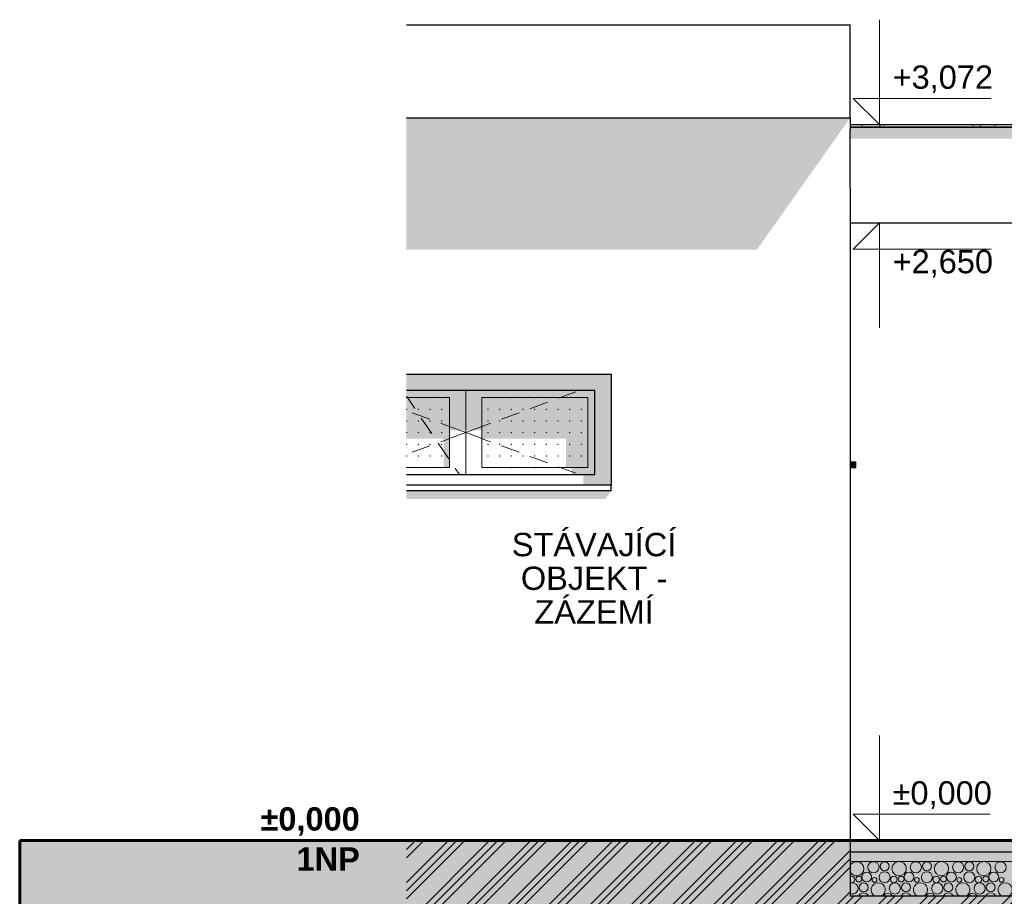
# Model space of a CAD drawing. Header units: millimetres. Extents: x 529480 to 545132, y -3422 to 6528.
# Tile 2 of 17: x 529480 to 533707, y -240 to 3522. Entities that reach past the tile are written whole.
import ezdxf

# ---------------------------------------------------------------- set-up
doc = ezdxf.new("R2010")
doc.units = ezdxf.units.MM
doc.header["$MEASUREMENT"] = 0
doc.linetypes.add('Wipeout_Contour', pattern=[1000, 0, -1000])
for name, color, linetype in [('2 - KÓTA NS.2D', 7, 'Continuous'), ('2 - TEXT HLAVNÍ UNIVERSÁL.2D', 7, 'Continuous'), ('3 - TERÉN NEZPEVNĚNÝ.3D', 7, 'Continuous'), ('4 - OBKLADY VNITŘNÍ.3D', 7, 'Continuous'), ('4 - PRVKY EXTERIÉR.3D', 7, 'Continuous'), ('4 - PRVKY KLEMPÍŘSKÉ.3D', 7, 'Continuous'), ('4 - ZDIVO - STROPY.3D', 7, 'Continuous'), ('4 - ZDIVO - STĚNY NOSNÉ.3D', 7, 'Continuous'), ('5 - SRUB - STĚNY NOSNÉ.4D', 7, 'Continuous'), ('Konstrukce – Dělicí čáry vrstev', 7, 'Continuous'), ('Otvory – Okna', 7, 'Continuous'), ('Výplně - Povrchové', 7, 'Continuous'), ('Výplně – Řezové', 7, 'Continuous')]:
    doc.layers.add(name, color=color, linetype=linetype)
doc.styles.add('GENEROVANÝ_STYL_1', font='Arial.ttf')
doc.styles.add('GENEROVANÝ_STYL_2', font='Arial Bold.ttf')

# ---------------------------------------------------------------- blocks, each defined once
blk = doc.blocks.new('Řez_4', base_point=(1697940.5, 0))
at = {"layer": 'Výplně – Řezové', "linetype": 'Continuous', "lineweight": 0, "true_color": 0x000000}
h = blk.add_hatch(dxfattribs=at)
h.set_pattern_fill('TERÉN___PŮVODNÍ', color=18, style=0, pattern_type=2)
h.set_pattern_definition([(45, (1697940.48, 0), (-88.388348, 88.388348), []), (45, (1697922.81, 17.68), (-88.388348, 88.388348), []), (45, (1697905.13, 35.36), (-88.388348, 88.388348), [])])
h.paths.add_polyline_path([(531139.6, -2500), (542997.7, -2500), (542997.7, -400), (540544.2, -400), (540544.2, -240), (533044.2, -240), (533044.2, 0), (531139.6, 0)])
at = {"layer": '3 - TERÉN NEZPEVNĚNÝ.3D', "color": 7, "linetype": 'Continuous', "lineweight": 30}
blk.add_line((533044.2, 0), (531139.6, 0), dxfattribs=at)
at = {"layer": 'Konstrukce – Dělicí čáry vrstev', "color": 7, "linetype": 'Continuous', "lineweight": 30, "flags": 128}
blk.add_lwpolyline([(533044.2, 0), (533044.2, -50), (533044.2, -90), (533044.2, -240)], dxfattribs=at)
blk = doc.blocks.new('Řez_17', base_point=(1697940.5, 0))
at = {"color": 254, "linetype": 'Wipeout_Contour', "lineweight": 0, "ltscale": 2135407.569345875}
blk.add_wipeout([(534644.2, 3060), (533044.2, 3060), (533044.2, 2650), (534644.2, 2650)], dxfattribs=at).dxf.layer = 'Výplně - Povrchové'
at = {"layer": '4 - PRVKY EXTERIÉR.3D', "linetype": 'Continuous', "lineweight": 0, "true_color": 0x000000}
blk.add_hatch(color=18, dxfattribs=at).paths.add_polyline_path([(534644.2, 3060), (533044.2, 3060), (533044.2, 3011.6), (534014.8, 3011.6), (533888.3, 2650), (534644.2, 2650)])
at = {"layer": '4 - PRVKY EXTERIÉR.3D', "color": 7, "linetype": 'Continuous', "lineweight": 30}
for p, q in [((534644.2, 3060), (533044.2, 3060)), ((533044.2, 2650), (534644.2, 2650))]:
    blk.add_line(p, q, dxfattribs=at)
blk = doc.blocks.new('Řez_18', base_point=(1697940.5, 0))
at = {"color": 254, "linetype": 'Wipeout_Contour', "lineweight": 0, "ltscale": 2135411.975882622}
blk.add_wipeout([(533044.2, 3061.9), (533044.2, 3060), (534644.2, 3060), (534644.2, 3061.9)], dxfattribs=at).dxf.layer = 'Výplně - Povrchové'
at = {"layer": '4 - PRVKY KLEMPÍŘSKÉ.3D', "linetype": 'Continuous', "lineweight": 0, "true_color": 0x000000}
blk.add_hatch(color=18, dxfattribs=at).paths.add_polyline_path([(533044.2, 3061.9), (533044.2, 3060), (534644.2, 3060), (534644.2, 3061.9)])
at = {"color": 254, "linetype": 'Wipeout_Contour', "lineweight": 0, "ltscale": 2135412.111918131}
blk.add_wipeout([(533044.2, 3071.8), (533044.2, 3061.9), (534644.2, 3061.9), (534644.2, 3071.8)], dxfattribs=at).dxf.layer = 'Výplně - Povrchové'
at = {"layer": '4 - PRVKY KLEMPÍŘSKÉ.3D', "linetype": 'Continuous', "lineweight": 0, "true_color": 0x000000}
blk.add_hatch(color=18, dxfattribs=at).paths.add_polyline_path([(534050.4, 3061.9), (534644.2, 3061.9), (534644.2, 3071.8), (534053.6, 3071.8)])
at = {"layer": '4 - PRVKY KLEMPÍŘSKÉ.3D', "color": 181, "linetype": 'Continuous', "lineweight": 30, "true_color": 0x9e3eff}
for p, q in [((533044.2, 3071.8), (534644.2, 3071.8)), ((533044.2, 3061.9), (534644.2, 3061.9))]:
    blk.add_line(p, q, dxfattribs=at)
at = {"layer": '4 - PRVKY KLEMPÍŘSKÉ.3D', "color": 7, "linetype": 'Continuous', "lineweight": 0}
for p in [(533046.4, 3060.3), (533094.1, 3068.7), (533126, 3061.1), (533158.3, 3061.2), (533173.3, 3066.4), (533189.6, 3068.7), (533221.4, 3061.1), (533233, 3061.6), (533296.4, 3060.4), (533428.3, 3060.3), (533442.8, 3060.8), (533517.5, 3061.2), (533523.7, 3060.3), (533571.4, 3068.7), (533580.9, 3060), (533603.3, 3061.1), (533604.2, 3066), (533663.9, 3061.6), (533666.9, 3068.7), (533698.7, 3061.1), (533727.3, 3060.4), (533802, 3060.8), (533905.5, 3060.3), (533948.4, 3061.2), (533963.4, 3066.2), (534001, 3060.3), (534023.1, 3061.6), (534048.7, 3068.7), (534080.6, 3061.1), (534086.5, 3060.4), (534144.2, 3068.7), (534176, 3061.1), (534232.9, 3060.8), (534307.6, 3061.2), (534382.8, 3060.3), (534394.2, 3065.8), (534453.9, 3061.6), (534478.3, 3060.3), (534517.4, 3060.4), (534526, 3068.7), (534557.9, 3061.1), (534592.1, 3060.8), (534621.5, 3068.7)]:
    blk.add_point(p, dxfattribs=at)
blk = doc.blocks.new('*X25', base_point=(1697940.5, 0))
at = {"layer": 'Výplně – Řezové', "color": 7, "linetype": 'Continuous', "lineweight": 0}
for centre, radius in [((533144.8, -115.4), 23.9), ((533192.8, -111), 19.2), ((533254.9, -121.6), 30.6), ((533326.7, -115.4), 23.9), ((533374.7, -111), 19.2), ((533436.8, -121.6), 30.6), ((533508.5, -115.4), 23.9), ((533556.6, -111), 19.2), ((533618.6, -121.6), 30.6), ((533690.4, -115.4), 23.9), ((533081.9, -165.9), 12.5), ((533115.6, -157.1), 21.3), ((533149.3, -169.8), 10.3), ((533192.3, -158.1), 23.7), ((533231.9, -167.7), 14.3), ((533263.8, -165.9), 12.5), ((533297.5, -157.1), 21.3), ((533331.1, -169.8), 10.3), ((533374.2, -158.1), 23.7), ((533413.7, -167.7), 14.3), ((533445.6, -165.9), 12.5), ((533479.3, -157.1), 21.3), ((533513, -169.8), 10.3), ((533556, -158.1), 23.7), ((533595.6, -167.7), 14.3), ((533627.5, -165.9), 12.5), ((533661.2, -157.1), 21.3), ((533694.8, -169.8), 10.3), ((533102.8, -202), 19.2), ((533236.7, -206.4), 23.9), ((533284.7, -202), 19.2), ((533418.5, -206.4), 23.9), ((533466.6, -202), 19.2), ((533600.4, -206.4), 23.9), ((533648.4, -202), 19.2)]:
    blk.add_circle(centre, radius, dxfattribs=at)
for centre, radius, start, end in [((533073, -121.6), 30.6, 199.6251, 160.3749), ((533100.5, -67.1), 23.7, 255.0155, 284.9845), ((533140, -76.7), 14.3, 248.4621, 291.5379), ((533282.3, -67.1), 23.7, 255.0155, 284.9845), ((533321.9, -76.7), 14.3, 248.4621, 291.5379), ((533464.2, -67.1), 23.7, 255.0155, 284.9845), ((533503.7, -76.7), 14.3, 248.4621, 291.5379), ((533646, -67.1), 23.7, 255.0155, 284.9845), ((533685.6, -76.7), 14.3, 248.4621, 291.5379), ((533050, -167.7), 14.3, 246.1502, 113.8498), ((533054.8, -206.4), 23.9, 243.5866, 116.4134), ((533164.9, -212.6), 30.6, 296.4719, 243.5281), ((533346.8, -212.6), 30.6, 296.4719, 243.5281), ((533528.6, -212.6), 30.6, 296.4719, 243.5281), ((533710.5, -212.6), 30.6, 296.4719, 243.5281), ((533025.6, -248.1), 21.3, 22.2679, 28.9345), ((533102.3, -249.1), 23.7, 22.7463, 157.2537), ((533207.5, -248.1), 21.3, 22.2679, 157.7321), ((533284.2, -249.1), 23.7, 22.7463, 157.2537), ((533389.3, -248.1), 21.3, 22.2679, 157.7321), ((533466, -249.1), 23.7, 22.7463, 157.2537), ((533571.2, -248.1), 21.3, 22.2679, 157.7321), ((533647.9, -249.1), 23.7, 22.7463, 157.2537)]:
    blk.add_arc(centre, radius, start, end, dxfattribs=at)
blk = doc.blocks.new('Řez_22', base_point=(1697940.5, 0))
at = {"layer": 'Výplně – Řezové', "linetype": 'Continuous', "lineweight": 0, "true_color": 0x000000}
h = blk.add_hatch(dxfattribs=at)
h.set_pattern_fill('UMĚLÝ_KÁMEN__OBKLADY__DL_2F', color=18, style=0, pattern_type=2)
h.set_pattern_definition([(0, (1697940.485, 0), (0, 21.6506351), [0, -12.5]), (0, (1697946.735, 10.825), (0, 21.6506351), [0, -12.5])])
h.paths.add_polyline_path([(533044.2, 0), (533044.2, -50), (540544.2, -50), (540544.2, 0)])
h = blk.add_hatch(dxfattribs=at)
h.set_pattern_fill('TERÉN___PÍSEK', color=18, style=0, pattern_type=2)
h.set_pattern_definition([(45, (1697940.485, 200), (-63.63961, 63.63961), [0, -60, 0, -90]), (110, (1698140.485, 200), (84.572336, 30.781813), [0, -44, 0, -76])])
h.paths.add_polyline_path([(540544.2, -50), (533044.2, -50), (533044.2, -90), (540544.2, -90)])
at = {"layer": '5 - SRUB - STĚNY NOSNÉ.4D', "color": 7, "linetype": 'Continuous', "lineweight": 60}
blk.add_line((540544.2, 0), (533044.2, 0), dxfattribs=at)
at = {"layer": 'Konstrukce – Dělicí čáry vrstev', "color": 7, "linetype": 'Continuous', "lineweight": 30}
for p, q in [((540544.2, -50), (533044.2, -50)), ((540544.2, -240), (533044.2, -240))]:
    blk.add_line(p, q, dxfattribs=at)
at = {"layer": 'Konstrukce – Dělicí čáry vrstev', "color": 7, "linetype": 'Continuous', "lineweight": 0}
blk.add_line((540544.2, -90), (533044.2, -90), dxfattribs=at)
at = {"layer": '5 - SRUB - STĚNY NOSNÉ.4D', "lineweight": 0}
blk.add_blockref('*X25', (1697940.5, 0), dxfattribs=at)
blk = doc.blocks.new('Řez_25', base_point=(1697940.5, 0))
at = {"color": 254, "linetype": 'Wipeout_Contour', "lineweight": 0, "ltscale": 2131412.368308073}
blk.add_wipeout([(532644.2, 3100), (532644.2, 3050), (533044.2, 3050), (533044.2, 3100)], dxfattribs=at).dxf.layer = 'Výplně - Povrchové'
at = {"color": 254, "linetype": 'Wipeout_Contour', "lineweight": 0, "ltscale": 2131391.588472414}
blk.add_wipeout([(532644.2, 2800), (532644.2, 0), (533044.2, 0), (533044.2, 2800)], dxfattribs=at).dxf.layer = 'Výplně - Povrchové'
at = {"layer": '4 - ZDIVO - STĚNY NOSNÉ.3D', "linetype": 'Continuous', "lineweight": 0, "true_color": 0x000000}
for points in [[(533044.2, 3100), (532644.2, 3100), (532644.2, 3050), (533008.9, 3050)], [(532832.1, 2800), (532644.2, 2800), (532644.2, 2534.3)]]:
    blk.add_hatch(color=18, dxfattribs=at).paths.add_polyline_path(points)
at = {"layer": '4 - ZDIVO - STĚNY NOSNÉ.3D', "color": 7, "linetype": 'Continuous', "lineweight": 30}
for p, q in [((533044.2, 3100), (533044.2, 3050)), ((533044.2, 2800), (533044.2, 0))]:
    blk.add_line(p, q, dxfattribs=at)
blk = doc.blocks.new('Řez_26', base_point=(1697940.5, 0))
at = {"color": 254, "linetype": 'Wipeout_Contour', "lineweight": 0, "ltscale": 2127603.210659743}
blk.add_wipeout([(531139.6, 3100), (531139.6, 3050), (532644.2, 3050), (532644.2, 3100)], dxfattribs=at).dxf.layer = 'Výplně - Povrchové'
at = {"color": 254, "linetype": 'Wipeout_Contour', "lineweight": 0, "ltscale": 4253912.638993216}
blk.add_wipeout([(532644.2, 0), (532644.2, 2800), (531139.6, 2800), (531139.6, 2000), (532019.2, 2000), (532019.2, 1500), (531139.6, 1500), (531139.6, 0)], dxfattribs=at).dxf.layer = 'Výplně - Povrchové'
at = {"layer": '4 - ZDIVO - STĚNY NOSNÉ.3D', "linetype": 'Continuous', "lineweight": 0, "true_color": 0x000000}
for points in [[(531139.6, 3100), (531139.6, 3050), (532644.2, 3050), (532644.2, 3100)], [(532644.2, 2800), (531139.6, 2800), (531139.6, 2534.3), (532644.2, 2534.3)], [(532019.2, 1500), (531139.6, 1500), (531139.6, 1464.6), (531994.2, 1464.6)]]:
    blk.add_hatch(color=18, dxfattribs=at).paths.add_polyline_path(points)
blk = doc.blocks.new('Řez_27', base_point=(1697940.5, 0))
at = {"color": 254, "linetype": 'Wipeout_Contour', "lineweight": 0, "ltscale": 2128399.870858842}
blk.add_wipeout([(533044.2, 3050), (531139.6, 3050), (531139.6, 2800), (533044.2, 2800)], dxfattribs=at).dxf.layer = 'Výplně - Povrchové'
at = {"layer": '4 - ZDIVO - STROPY.3D', "linetype": 'Continuous', "lineweight": 0, "true_color": 0x000000}
blk.add_hatch(color=18, dxfattribs=at).paths.add_polyline_path([(533008.9, 3050), (531139.6, 3050), (531139.6, 2800), (532832.1, 2800)])
at = {"layer": '4 - ZDIVO - STROPY.3D', "color": 7, "linetype": 'Continuous', "lineweight": 30}
blk.add_line((533044.2, 2800), (533044.2, 3050), dxfattribs=at)
blk = doc.blocks.new('Řez_28', base_point=(1697940.5, 0))
at = {"color": 254, "linetype": 'Wipeout_Contour', "lineweight": 0, "ltscale": 2128408.736675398}
blk.add_wipeout([(531139.6, 3100), (533044.2, 3100), (533044.2, 3500), (531139.6, 3500)], dxfattribs=at).dxf.layer = 'Výplně - Povrchové'
at = {"layer": '5 - SRUB - STĚNY NOSNÉ.4D', "color": 7, "linetype": 'Continuous', "lineweight": 30}
for p, q in [((531139.6, 3500), (533044.2, 3500)), ((533044.2, 3100), (533044.2, 3500)), ((531139.6, 3100), (533044.2, 3100))]:
    blk.add_line(p, q, dxfattribs=at)
blk = doc.blocks.new('Řez_29', base_point=(1697940.5, 0))
at = {"color": 254, "linetype": 'Wipeout_Contour', "lineweight": 0, "ltscale": 2127948.510365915}
blk.add_wipeout([(532019.2, 1930), (531949.2, 1930), (531949.2, 1570), (532019.2, 1570)], dxfattribs=at).dxf.layer = 'Výplně - Povrchové'
at = {"color": 254, "linetype": 'Wipeout_Contour', "lineweight": 0, "ltscale": 2125728.485260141}
blk.add_wipeout([(531464.2, 1600), (531464.2, 1900), (531394.2, 1900), (531394.2, 1600)], dxfattribs=at).dxf.layer = 'Výplně - Povrchové'
at = {"color": 254, "linetype": 'Wipeout_Contour', "lineweight": 0, "ltscale": 2126326.261432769}
blk.add_wipeout([(532019.2, 1500), (532019.2, 1525), (531139.6, 1525), (531139.6, 1500)], dxfattribs=at).dxf.layer = 'Výplně - Povrchové'
at = {"layer": 'Otvory – Okna', "linetype": 'Continuous', "lineweight": 0, "true_color": 0x000000}
blk.add_hatch(color=18, dxfattribs=at).paths.add_polyline_path([(532019.2, 1930), (531949.2, 1930), (531949.2, 1570), (532019.2, 1570)])
at = {"layer": 'Otvory – Okna', "color": 181, "linetype": 'Continuous', "lineweight": 30, "true_color": 0x9e3eff}
blk.add_line((532019.2, 1500), (531139.6, 1500), dxfattribs=at)
at = {"color": 254, "linetype": 'Wipeout_Contour', "lineweight": 0, "ltscale": 2658284.483487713}
blk.add_wipeout([(531139.6, 1930), (531949.2, 1930), (532019.2, 1930), (532019.2, 2000), (531139.6, 2000)], dxfattribs=at).dxf.layer = 'Výplně - Povrchové'
at = {"color": 254, "linetype": 'Wipeout_Contour', "lineweight": 0, "ltscale": 2127748.47423812}
blk.add_wipeout([(531919.2, 1900), (531919.2, 1600), (531949.2, 1600), (531949.2, 1900)], dxfattribs=at).dxf.layer = 'Výplně - Povrchové'
at = {"color": 254, "linetype": 'Wipeout_Contour', "lineweight": 0, "ltscale": 2658277.782381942}
blk.add_wipeout([(531949.2, 1570), (531139.6, 1570), (531139.6, 1525), (532019.2, 1525), (532019.2, 1570)], dxfattribs=at).dxf.layer = 'Výplně - Povrchové'
at = {"layer": 'Otvory – Okna', "linetype": 'Continuous', "lineweight": 0, "true_color": 0x000000}
for points in [[(531139.6, 1930), (531949.2, 1930), (532019.2, 1930), (532019.2, 2000), (531139.6, 2000)], [(531919.2, 1900), (531919.2, 1600), (531949.2, 1600), (531949.2, 1900)]]:
    blk.add_hatch(color=18, dxfattribs=at).paths.add_polyline_path(points)
at = {"layer": 'Otvory – Okna', "color": 7, "linetype": 'Continuous', "lineweight": 30}
for p, q in [((531139.6, 2000), (532019.2, 2000)), ((532019.2, 2000), (532019.2, 1525))]:
    blk.add_line(p, q, dxfattribs=at)
at = {"layer": 'Otvory – Okna', "color": 181, "linetype": 'Continuous', "lineweight": 30, "true_color": 0x9e3eff}
for p, q in [((532019.2, 1525), (531139.6, 1525)), ((532019.2, 1500), (532019.2, 1525))]:
    blk.add_line(p, q, dxfattribs=at)
at = {"color": 254, "linetype": 'Wipeout_Contour', "lineweight": 0, "ltscale": 3190090.822471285}
blk.add_wipeout([(531394.2, 1930), (531394.2, 1900), (531464.2, 1900), (531919.2, 1900), (531949.2, 1900), (531949.2, 1930)], dxfattribs=at).dxf.layer = 'Výplně - Povrchové'
at = {"color": 254, "linetype": 'Wipeout_Contour', "lineweight": 0, "ltscale": 3190084.509472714}
blk.add_wipeout([(531394.2, 1600), (531394.2, 1570), (531949.2, 1570), (531949.2, 1600), (531919.2, 1600), (531464.2, 1600)], dxfattribs=at).dxf.layer = 'Výplně - Povrchové'
at = {"layer": 'Otvory – Okna', "linetype": 'Continuous', "lineweight": 0, "true_color": 0x000000}
for points in [[(531394.2, 1930), (531394.2, 1900), (531464.2, 1900), (531919.2, 1900), (531949.2, 1900), (531949.2, 1930)], [(531899.2, 1525), (532019.2, 1525), (532019.2, 1570), (531899.2, 1570)]]:
    blk.add_hatch(color=18, dxfattribs=at).paths.add_polyline_path(points)
at = {"layer": 'Otvory – Okna', "color": 181, "linetype": 'Continuous', "lineweight": 30, "true_color": 0x9e3eff}
blk.add_line((531949.2, 1570), (531949.2, 1930), dxfattribs=at)
at = {"color": 254, "linetype": 'Wipeout_Contour', "lineweight": 0, "ltscale": 2125448.486789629}
blk.add_wipeout([(531324.2, 1900), (531324.2, 1600), (531394.2, 1600), (531394.2, 1900)], dxfattribs=at).dxf.layer = 'Výplně - Povrchové'
at = {"color": 254, "linetype": 'Wipeout_Contour', "lineweight": 0, "ltscale": 2126778.479527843}
blk.add_wipeout([(531919.2, 1600), (531919.2, 1900), (531464.2, 1900), (531464.2, 1600)], dxfattribs=at).dxf.layer = 'Výplně - Povrchové'
at = {"layer": 'Otvory – Okna', "linetype": 'Continuous', "lineweight": 0, "true_color": 0x000000}
for points in [[(531464.2, 1724.2), (531824.2, 1724.2), (531824.2, 1600), (531919.2, 1600), (531919.2, 1900), (531464.2, 1900)], [(531849.2, 1600), (531849.2, 1570), (531949.2, 1570), (531949.2, 1600)]]:
    blk.add_hatch(color=18, dxfattribs=at).paths.add_polyline_path(points)
at = {"layer": 'Otvory – Okna', "color": 5, "linetype": 'Continuous', "lineweight": 0, "true_color": 0x1c1cff}
for p, q in [((531867.3, 1924.9), (531799.9, 1900)), ((531745.4, 1879.8), (531670.3, 1852.1)), ((531799.9, 1900), (531792.3, 1897.2)), ((531623.4, 1834.7), (531548.4, 1807)), ((531464.2, 1775.9), (531394.2, 1750)), ((531469.3, 1777.7), (531464.2, 1775.9)), ((531501.5, 1789.7), (531469.3, 1777.7)), ((531464.2, 1724.1), (531394.2, 1750)), ((531469.3, 1722.3), (531464.2, 1724.1)), ((531501.5, 1710.3), (531469.3, 1722.3)), ((531623.4, 1665.3), (531548.4, 1693)), ((531745.4, 1620.2), (531670.3, 1647.9)), ((531799.9, 1600), (531792.3, 1602.8)), ((531867.3, 1575.1), (531799.9, 1600))]:
    blk.add_line(p, q, dxfattribs=at)
at = {"layer": 'Otvory – Okna', "color": 181, "linetype": 'Continuous', "lineweight": 0, "true_color": 0x9e3eff}
for p, q in [((531464.2, 1900), (531464.2, 1600)), ((531919.2, 1900), (531464.2, 1900)), ((531919.2, 1600), (531919.2, 1900)), ((531464.2, 1600), (531919.2, 1600))]:
    blk.add_line(p, q, dxfattribs=at)
for p in [(531490.5, 1900), (531540.5, 1900), (531590.5, 1900), (531640.5, 1900), (531690.5, 1900), (531740.5, 1900), (531790.5, 1900), (531840.5, 1900), (531890.5, 1900), (531490.5, 1850), (531540.5, 1850), (531590.5, 1850), (531640.5, 1850), (531690.5, 1850), (531740.5, 1850), (531790.5, 1850), (531840.5, 1850), (531890.5, 1850), (531490.5, 1800), (531540.5, 1800), (531590.5, 1800), (531640.5, 1800), (531690.5, 1800), (531740.5, 1800), (531790.5, 1800), (531840.5, 1800), (531890.5, 1800), (531490.5, 1750), (531540.5, 1750), (531590.5, 1750), (531640.5, 1750), (531690.5, 1750), (531740.5, 1750), (531790.5, 1750), (531840.5, 1750), (531890.5, 1750), (531490.5, 1700), (531540.5, 1700), (531590.5, 1700), (531640.5, 1700), (531690.5, 1700), (531740.5, 1700), (531790.5, 1700), (531840.5, 1700), (531890.5, 1700), (531490.5, 1650), (531540.5, 1650), (531590.5, 1650), (531640.5, 1650), (531690.5, 1650), (531740.5, 1650), (531790.5, 1650), (531840.5, 1650), (531890.5, 1650), (531490.5, 1600), (531540.5, 1600), (531590.5, 1600), (531640.5, 1600), (531690.5, 1600), (531740.5, 1600), (531790.5, 1600), (531840.5, 1600), (531890.5, 1600)]:
    blk.add_point(p, dxfattribs=at)
at = {"color": 254, "linetype": 'Wipeout_Contour', "lineweight": 0, "ltscale": 2656408.849296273}
blk.add_wipeout([(531139.6, 1900), (531324.2, 1900), (531394.2, 1900), (531394.2, 1930), (531139.6, 1930)], dxfattribs=at).dxf.layer = 'Výplně - Povrchové'
at = {"color": 254, "linetype": 'Wipeout_Contour', "lineweight": 0, "ltscale": 2656403.516424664}
blk.add_wipeout([(531139.6, 1600), (531139.6, 1570), (531394.2, 1570), (531394.2, 1600), (531324.2, 1600)], dxfattribs=at).dxf.layer = 'Výplně - Povrchové'
at = {"layer": 'Otvory – Okna', "linetype": 'Continuous', "lineweight": 0, "true_color": 0x000000}
for points in [[(531139.6, 1900), (531324.2, 1900), (531394.2, 1900), (531394.2, 1930), (531139.6, 1930)], [(531394.2, 1900), (531394.2, 1759.6), (531464.2, 1759.6), (531464.2, 1900)]]:
    blk.add_hatch(color=18, dxfattribs=at).paths.add_polyline_path(points)
at = {"layer": 'Otvory – Okna', "color": 181, "linetype": 'Continuous', "lineweight": 30, "true_color": 0x9e3eff}
for p, q in [((531949.2, 1930), (531139.6, 1930)), ((531139.6, 1570), (531949.2, 1570))]:
    blk.add_line(p, q, dxfattribs=at)
at = {"layer": 'Otvory – Okna', "color": 181, "linetype": 'Continuous', "lineweight": 0, "true_color": 0x9e3eff}
for p, q in [((531394.2, 1930), (531394.2, 1900)), ((531394.2, 1900), (531394.2, 1600)), ((531394.2, 1600), (531394.2, 1570))]:
    blk.add_line(p, q, dxfattribs=at)
at = {"layer": 'Otvory – Okna', "color": 5, "linetype": 'Continuous', "lineweight": 0, "true_color": 0x1c1cff}
blk.add_line((531367.2, 1570), (531349.4, 1596.3), dxfattribs=at)
at = {"color": 254, "linetype": 'Wipeout_Contour', "lineweight": 0, "ltscale": 2124939.268323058}
blk.add_wipeout([(531324.2, 1600), (531324.2, 1900), (531139.6, 1900), (531139.6, 1600)], dxfattribs=at).dxf.layer = 'Výplně - Povrchové'
at = {"layer": 'Otvory – Okna', "linetype": 'Continuous', "lineweight": 0, "true_color": 0x000000}
for points in [[(531324.2, 1900), (531139.6, 1900), (531139.6, 1724.2), (531299.2, 1724.2), (531299.2, 1600), (531324.2, 1600)], [(531394.2, 1900), (531324.2, 1900), (531324.2, 1759.6), (531394.2, 1759.6)]]:
    blk.add_hatch(color=18, dxfattribs=at).paths.add_polyline_path(points)
at = {"layer": 'Otvory – Okna', "color": 5, "linetype": 'Continuous', "lineweight": 0, "true_color": 0x1c1cff}
for p, q in [((531141.5, 1903.7), (531139.6, 1906.6)), ((531144, 1900), (531141.5, 1903.7)), ((531175.8, 1853.1), (531144, 1900)), ((531165, 1834.7), (531240, 1807)), ((531248.6, 1745.4), (531203.8, 1811.7)), ((531286.9, 1789.7), (531319.2, 1777.7)), ((531319.2, 1777.7), (531324.2, 1775.9)), ((531324.2, 1775.9), (531394.2, 1750)), ((531324.2, 1724.1), (531394.2, 1750)), ((531165, 1665.3), (531240, 1693)), ((531321.4, 1637.7), (531276.6, 1704)), ((531286.9, 1710.3), (531319.2, 1722.3)), ((531319.2, 1722.3), (531324.2, 1724.1))]:
    blk.add_line(p, q, dxfattribs=at)
at = {"layer": 'Otvory – Okna', "color": 181, "linetype": 'Continuous', "lineweight": 0, "true_color": 0x9e3eff}
for p, q in [((531324.2, 1900), (531139.6, 1900)), ((531324.2, 1600), (531324.2, 1900)), ((531139.6, 1600), (531324.2, 1600))]:
    blk.add_line(p, q, dxfattribs=at)
for p in [(531140.5, 1900), (531190.5, 1900), (531240.5, 1900), (531290.5, 1900), (531140.5, 1850), (531190.5, 1850), (531240.5, 1850), (531290.5, 1850), (531140.5, 1800), (531190.5, 1800), (531240.5, 1800), (531290.5, 1800), (531140.5, 1750), (531190.5, 1750), (531240.5, 1750), (531290.5, 1750), (531140.5, 1700), (531190.5, 1700), (531240.5, 1700), (531290.5, 1700), (531140.5, 1650), (531190.5, 1650), (531240.5, 1650), (531290.5, 1650), (531140.5, 1600), (531190.5, 1600), (531240.5, 1600), (531290.5, 1600)]:
    blk.add_point(p, dxfattribs=at)
blk = doc.blocks.new('Řez_30', base_point=(1697940.5, 0))
at = {"color": 254, "linetype": 'Wipeout_Contour', "lineweight": 0, "ltscale": 2132236.631303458}
blk.add_wipeout([(533044.2, 1600), (533069.2, 1600), (533069.2, 1625), (533044.2, 1625)], dxfattribs=at).dxf.layer = 'Výplně - Povrchové'
at = {"layer": 'Otvory – Okna', "linetype": 'Continuous', "lineweight": 0, "true_color": 0x000000}
blk.add_hatch(color=18, dxfattribs=at).paths.add_polyline_path([(533044.2, 1600), (533069.2, 1600), (533069.2, 1625), (533044.2, 1625)])
at = {"layer": 'Otvory – Okna', "color": 181, "linetype": 'Continuous', "lineweight": 30, "true_color": 0x9e3eff}
for p, q in [((533044.2, 1625), (533069.2, 1625)), ((533069.2, 1600), (533069.2, 1625)), ((533044.2, 1600), (533069.2, 1600))]:
    blk.add_line(p, q, dxfattribs=at)
blk = doc.blocks.new('Kóta_2', base_point=(533170.6, 0))
at = {"layer": '2 - KÓTA NS.2D', "color": 96, "linetype": 'Continuous', "lineweight": 15, "true_color": 0x007d00}
for p, q in [((533170.6, 3071.8), (533170.6, 3521.8)), ((533170.6, 3071.8), (533058.1, 3184.3)), ((533058.1, 3184.3), (533170.6, 3184.3)), ((533170.6, 3184.3), (533650.2, 3184.3)), ((533170.6, 2650), (533058.1, 2537.5)), ((533170.6, 2650), (533170.6, 2200)), ((533058.1, 2537.5), (533170.6, 2537.5)), ((533170.6, 2537.5), (533650.2, 2537.5)), ((533170.6, 0), (533170.6, 450)), ((533170.6, 0), (533058.1, 112.5)), ((533058.1, 112.5), (533170.6, 112.5)), ((533170.6, 112.5), (533645.4, 112.5))]:
    blk.add_line(p, q, dxfattribs=at)
at = {"layer": '2 - KÓTA NS.2D', "color": 96, "linetype": 'Continuous', "lineweight": 0, "true_color": 0x007d00}
for p, q in [((533170.6, 3071.8), (533086.3, 3071.8)), ((533170.6, 3071.8), (533620.6, 3071.8)), ((533170.6, 2650), (533086.3, 2650)), ((533170.6, 2650), (533620.6, 2650)), ((533170.6, 0), (532720.6, 0)), ((533170.6, 0), (533255, 0))]:
    blk.add_line(p, q, dxfattribs=at)
at = {"layer": '2 - KÓTA NS.2D', "color": 96, "lineweight": 0, "true_color": 0x007d00, "char_height": 100, "attachment_point": 7, "style": 'GENEROVANÝ_STYL_1'}
for s, insert in [('\\A1;{\\pql;\\fArial|b0|i0|c0|p0;\\W1.000000;+3,072}', (533226.9, 3206.8)), ('\\A1;{\\pql;\\fArial|b0|i0|c0|p0;\\W1.000000;+2,650}', (533226.9, 2415)), ('\\A1;{\\pql;\\fArial|b0|i0|c0|p0;\\W1.000000;±0,000}', (533226.9, 135))]:
    blk.add_mtext(s, dxfattribs=dict(at, insert=insert))
blk = doc.blocks.new('P4 POHLED ZÁPADNÍ_STORY_MARKER', base_point=(1697940.5, 0))
at = {"color": 96, "linetype": 'Continuous', "lineweight": 0, "true_color": 0x007d00}
for p in [(530521.1, 0), (531139.6, 0)]:
    blk.add_line(p, (530939.6, 0), dxfattribs=at)
blk.add_point((531139.6, 0), dxfattribs=at)
blk.add_point((531139.6, 0), dxfattribs=at)
blk.add_point((531139.6, 0), dxfattribs=at)
at = {"color": 96, "lineweight": 0, "true_color": 0x007d00, "insert": (530939.6, 142.1), "char_height": 100, "attachment_point": 3, "line_spacing_factor": 1.032074, "style": 'GENEROVANÝ_STYL_2'}
blk.add_mtext('\\A1;{\\pqr;\\pt0;\\fArial|b1|i0|c0|p0;\\W1.000000;±0,000\\P\\pqr;\\pt0;\\fArial|b1|i0|c0|p0;\\W1.000000;\\fArial|b1|i0|c0|p0;\\W1.000000;\\fArial|b1|i0|c0|p0;\\W1.000000;1NP}', dxfattribs=at)

msp = doc.modelspace()

# ---------------------------------------------------------------- block references
at = {"layer": '3 - TERÉN NEZPEVNĚNÝ.3D', "lineweight": 0}
msp.add_blockref('Řez_4', (1697940.5, 0), dxfattribs=at)
at = {"layer": '4 - PRVKY EXTERIÉR.3D', "lineweight": 0}
msp.add_blockref('Řez_17', (1697940.5, 0), dxfattribs=at)
at = {"layer": '5 - SRUB - STĚNY NOSNÉ.4D', "lineweight": 0}
msp.add_blockref('Řez_22', (1697940.5, 0), dxfattribs=at)

# ---------------------------------------------------------------- next in the draw order: block references
at = {"layer": '4 - PRVKY KLEMPÍŘSKÉ.3D', "lineweight": 0}
msp.add_blockref('Řez_18', (1697940.5, 0), dxfattribs=at)

# ---------------------------------------------------------------- next in the draw order: block references
at = {"layer": '4 - ZDIVO - STĚNY NOSNÉ.3D', "lineweight": 0}
msp.add_blockref('Řez_25', (1697940.5, 0), dxfattribs=at)

# ---------------------------------------------------------------- next in the draw order: block references
msp.add_blockref('Řez_26', (1697940.5, 0), dxfattribs=at)
at = {"layer": 'Otvory – Okna', "lineweight": 0}
msp.add_blockref('Řez_30', (1697940.5, 0), dxfattribs=at)

# ---------------------------------------------------------------- next in the draw order: hatches: boundary and pattern name
at = {"layer": '4 - OBKLADY VNITŘNÍ.3D', "linetype": 'Continuous', "lineweight": 0}
msp.add_hatch(color=255, dxfattribs=at).paths.add_polyline_path([(529479.7, 0), (545132, 0), (545132, -3422), (529479.7, -3422)])

# ---------------------------------------------------------------- next in the draw order: linework, layer by layer
at = {"layer": '4 - OBKLADY VNITŘNÍ.3D', "color": 7, "linetype": 'Continuous', "lineweight": 60, "flags": 128}
msp.add_lwpolyline([(529479.7, 0), (545132, 0), (545132, -3422), (529479.7, -3422)], close=True, dxfattribs=at)

# ---------------------------------------------------------------- next in the draw order: block references
at = {"linetype": 'Continuous', "lineweight": 0}
msp.add_blockref('P4 POHLED ZÁPADNÍ_STORY_MARKER', (1697940.5, 0), dxfattribs=at)
at = {"layer": '4 - ZDIVO - STROPY.3D', "lineweight": 0}
msp.add_blockref('Řez_27', (1697940.5, 0), dxfattribs=at)
at = {"layer": '5 - SRUB - STĚNY NOSNÉ.4D', "lineweight": 0}
msp.add_blockref('Řez_28', (1697940.5, 0), dxfattribs=at)
at = {"layer": 'Otvory – Okna', "lineweight": 0}
msp.add_blockref('Řez_29', (1697940.5, 0), dxfattribs=at)

# ---------------------------------------------------------------- next in the draw order: texts
at = {"layer": '2 - TEXT HLAVNÍ UNIVERSÁL.2D', "color": 5, "linetype": 'Continuous', "lineweight": 0, "true_color": 0x1c1cff, "insert": (531945.4, 1319.4), "char_height": 100, "attachment_point": 2, "line_spacing_factor": 0.866665, "style": 'GENEROVANÝ_STYL_1'}
msp.add_mtext('\\A1;{\\pqc;\\fArial|b0|i0|c0|p0;\\W1.000000;STÁVAJÍCÍ\\P\\pqc;\\fArial|b0|i0|c0|p0;\\W1.000000;OBJEKT -\\P\\pqc;\\fArial|b0|i0|c0|p0;\\W1.000000;ZÁZEMÍ}', dxfattribs=at)

# ---------------------------------------------------------------- next in the draw order: block references
at = {"layer": '2 - KÓTA NS.2D', "color": 96, "linetype": 'Continuous', "lineweight": 0, "true_color": 0x007d00}
msp.add_blockref('Kóta_2', (533170.6, 0), dxfattribs=at)

doc.saveas('drawing.dxf')
